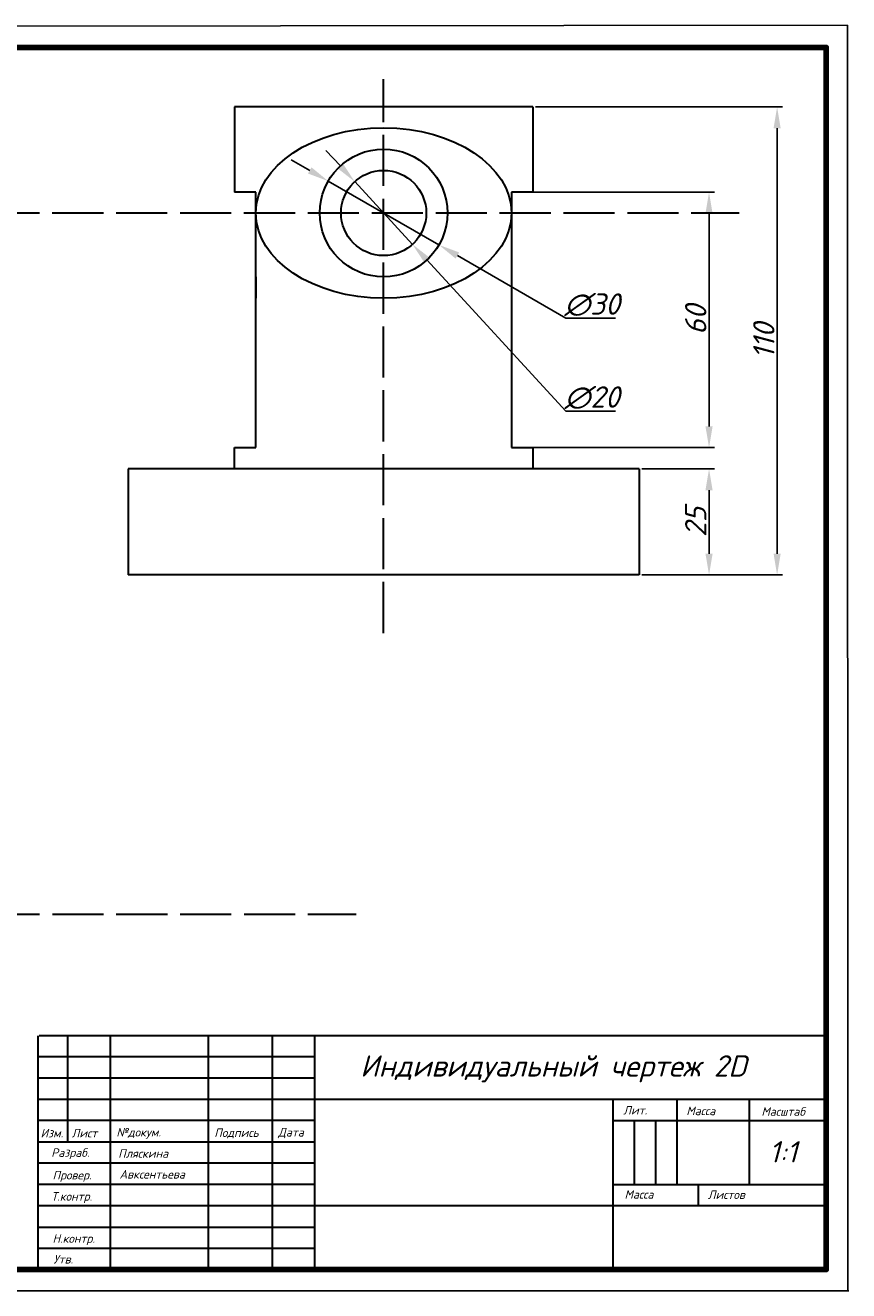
# Model space of a CAD drawing. Header units: millimetres. Extents: x 0 to 420, y 0 to 297.
# Tile 2 of 2: x 227 to 420, y 0 to 297. Entities that reach past the tile are written whole.
import ezdxf

# ---------------------------------------------------------------- set-up
doc = ezdxf.new("R2010")
doc.units = ezdxf.units.MM
doc.linetypes.add('ACAD_ISO02W100', pattern=[15, 12, -3])
for name, color, linetype in [('Вспомогат', 7, 'Continuous'), ('Рамка', 7, 'Continuous'), ('Текст', 7, 'Continuous')]:
    doc.layers.add(name, color=color, linetype=linetype)
doc.styles.get("Standard").update_dxf_attribs({"font": 'isocpeui.ttf'})
doc.dimstyles.new('ISO-25', dxfattribs={"dimtxt": 5, "dimasz": 5, "dimexe": 1.25, "dimexo": 0.625, "dimtad": 1, "dimtoh": 1, "dimdec": 0, "dimtxsty": 'Standard', "dimcen": 0, "dimadec": 0, "dimazin": 0, "dimtfac": 1, "dimtdec": 0, "dimtmove": 0, "dimatfit": 3, "dimfxl": 1, "dimarcsym": 0})

# ---------------------------------------------------------------- blocks, each defined once
blk = doc.blocks.new('*D8')
at = {"layer": 'Defpoints', "color": 0, "lineweight": 30, "transparency": 16777216}
for p in [(345.81, 278.01), (370.81, 168.11), (403.18, 168.11)]:
    blk.add_point(p, dxfattribs=at)
at = {"layer": 'Вспомогат', "color": 0, "lineweight": -2, "transparency": 16777216}
for p, q in [((346.43, 278.01), (404.43, 278.01)), ((403.18, 273.01), (403.18, 173.11)), ((371.43, 168.11), (404.43, 168.11))]:
    blk.add_line(p, q, dxfattribs=at)
at = {"layer": 'Вспомогат', "color": 0, "lineweight": 30, "transparency": 16777216}
for points in [[(402.35, 273.01), (404.01, 273.01), (403.18, 278.01)], [(402.35, 173.11), (404.01, 173.11), (403.18, 168.11)]]:
    blk.add_solid(points, dxfattribs=at)
at = {"layer": 'Вспомогат', "color": 0, "lineweight": 30, "transparency": 16777216, "insert": (400.06, 223.06), "char_height": 5, "attachment_point": 5, "rotation": 90}
blk.add_mtext('110', dxfattribs=at)
blk = doc.blocks.new('*D9')
at = {"layer": 'Defpoints', "color": 0, "lineweight": 30, "transparency": 16777216}
for p in [(340.81, 258.01), (340.81, 198.01), (387.2, 198.01)]:
    blk.add_point(p, dxfattribs=at)
at = {"layer": 'Вспомогат', "color": 0, "lineweight": -2, "transparency": 16777216}
for p, q in [((341.43, 258.01), (388.45, 258.01)), ((387.2, 253.01), (387.2, 203.01)), ((341.43, 198.01), (388.45, 198.01))]:
    blk.add_line(p, q, dxfattribs=at)
at = {"layer": 'Вспомогат', "color": 0, "lineweight": 30, "transparency": 16777216}
for points in [[(386.36, 253.01), (388.03, 253.01), (387.2, 258.01)], [(386.36, 203.01), (388.03, 203.01), (387.2, 198.01)]]:
    blk.add_solid(points, dxfattribs=at)
at = {"layer": 'Вспомогат', "color": 0, "lineweight": 30, "transparency": 16777216, "insert": (384.07, 228.01), "char_height": 5, "attachment_point": 5, "rotation": 90}
blk.add_mtext('60', dxfattribs=at)
blk = doc.blocks.new('*D10')
at = {"layer": 'Defpoints', "color": 0, "lineweight": 30, "transparency": 16777216}
for p in [(370.81, 193.01), (371.43, 168.11), (387.2, 168.11)]:
    blk.add_point(p, dxfattribs=at)
at = {"layer": 'Вспомогат', "color": 0, "lineweight": -2, "transparency": 16777216}
for p, q in [((371.43, 193.01), (388.45, 193.01)), ((387.2, 188.01), (387.2, 173.11)), ((372.06, 168.11), (388.45, 168.11))]:
    blk.add_line(p, q, dxfattribs=at)
at = {"layer": 'Вспомогат', "color": 0, "lineweight": 30, "transparency": 16777216}
for points in [[(386.36, 188.01), (388.03, 188.01), (387.2, 193.01)], [(386.36, 173.11), (388.03, 173.11), (387.2, 168.11)]]:
    blk.add_solid(points, dxfattribs=at)
at = {"layer": 'Вспомогат', "color": 0, "lineweight": 30, "transparency": 16777216, "insert": (384.07, 180.56), "char_height": 5, "attachment_point": 5, "rotation": 90}
blk.add_mtext('25', dxfattribs=at)
blk = doc.blocks.new('*D11')
at = {"layer": 'Defpoints', "color": 0, "lineweight": 30, "transparency": 16777216}
for p in [(304.03, 260.47), (317.58, 245.75)]:
    blk.add_point(p, dxfattribs=at)
at = {"layer": 'Вспомогат', "color": 0, "lineweight": -2, "transparency": 16777216}
for p, q in [((300.65, 264.15), (297.26, 267.82)), ((304.03, 260.47), (317.58, 245.75)), ((353.62, 206.61), (320.97, 242.08)), ((365.25, 206.61), (353.62, 206.61))]:
    blk.add_line(p, q, dxfattribs=at)
at = {"layer": 'Вспомогат', "color": 0, "lineweight": 30, "transparency": 16777216}
for points in [[(301.26, 264.71), (300.03, 263.58), (304.03, 260.47)], [(321.58, 242.64), (320.35, 241.51), (317.58, 245.75)]]:
    blk.add_solid(points, dxfattribs=at)
at = {"layer": 'Вспомогат', "color": 0, "lineweight": 30, "transparency": 16777216, "insert": (359.75, 209.74), "char_height": 5, "attachment_point": 5}
blk.add_mtext('∅20', dxfattribs=at)
blk = doc.blocks.new('*D12')
at = {"layer": 'Defpoints', "color": 0, "lineweight": 30, "transparency": 16777216}
for p in [(297.81, 260.6), (323.8, 245.62)]:
    blk.add_point(p, dxfattribs=at)
at = {"layer": 'Вспомогат', "color": 0, "lineweight": -2, "transparency": 16777216}
for p, q in [((293.48, 263.1), (289.14, 265.59)), ((297.81, 260.6), (323.8, 245.62)), ((353.62, 228.44), (328.14, 243.13)), ((365.25, 228.44), (353.62, 228.44))]:
    blk.add_line(p, q, dxfattribs=at)
at = {"layer": 'Вспомогат', "color": 0, "lineweight": 30, "transparency": 16777216}
for points in [[(293.89, 263.82), (293.06, 262.37), (297.81, 260.6)], [(328.55, 243.85), (327.72, 242.4), (323.8, 245.62)]]:
    blk.add_solid(points, dxfattribs=at)
at = {"layer": 'Вспомогат', "color": 0, "lineweight": 30, "transparency": 16777216, "insert": (359.75, 231.57), "char_height": 5, "attachment_point": 5}
blk.add_mtext('∅30', dxfattribs=at)

msp = doc.modelspace()

# ---------------------------------------------------------------- linework, layer by layer
at = {"layer": 'Вспомогат', "linetype": 'ACAD_ISO02W100', "lineweight": 30}
for p, q in [((310.81, 154.47), (310.81, 284.53)), ((53.03, 253.11), (394.28, 253.11)), ((38.05, 88.44), (304.37, 88.44))]:
    msp.add_line(p, q, dxfattribs=at)
at = {"layer": 'Вспомогат', "lineweight": 30}
for p, q in [((345.81, 278.01), (275.81, 278.01)), ((275.81, 278.01), (275.81, 258.01)), ((345.81, 278.01), (345.81, 258.01)), ((280.81, 258.01), (275.81, 258.01)), ((280.81, 198.01), (280.81, 258.01)), ((345.81, 258.01), (340.81, 258.01)), ((340.81, 258.01), (340.81, 198.01)), ((280.81, 238.11), (280.81, 233.11)), ((275.81, 193.01), (275.81, 198.01)), ((275.81, 198.01), (280.81, 198.01)), ((340.81, 198.01), (345.81, 198.01)), ((345.81, 198.01), (345.81, 193.01)), ((370.81, 193.01), (250.81, 193.01)), ((250.81, 193.01), (250.81, 168.11)), ((345.81, 193.01), (275.81, 193.01)), ((370.81, 193.01), (370.81, 168.11)), ((370.81, 168.11), (250.81, 168.11))]:
    msp.add_line(p, q, dxfattribs=at)
for radius in [15, 10]:
    msp.add_circle((310.81, 253.11), radius, dxfattribs=at)
msp.add_ellipse((310.81, 253.11), major_axis=(-30, 0), ratio=0.666667, dxfattribs=at)
at = {"layer": 'Рамка'}
for p, q in [((-0.01, 296.69), (419.7, 297.18)), ((419.75, 0.04), (419.72, 297.18)), ((419.98, 0.04), (0.02, 0.04))]:
    msp.add_line(p, q, dxfattribs=at)
at = {"layer": 'Рамка', "lineweight": 30}
for p, q in [((229.64, 59.9), (229.64, 5)), ((229.92, 60), (414.92, 60)), ((236.64, 59.97), (236.64, 34.9)), ((246.62, 59.97), (246.62, 5.07)), ((269.61, 59.86), (269.61, 4.97)), ((284.68, 59.9), (284.68, 5.01)), ((294.62, 60), (294.62, 5)), ((229.64, 55), (294.62, 55)), ((229.61, 50.01), (294.58, 50.01)), ((229.6, 45.01), (414.64, 45.01)), ((364.63, 45.03), (364.63, 5)), ((379.61, 44.91), (379.61, 24.87)), ((396.64, 45.01), (396.64, 24.97)), ((229.67, 40.08), (294.64, 40.08)), ((364.63, 40), (414.52, 40)), ((369.63, 39.89), (369.63, 24.99)), ((374.63, 39.98), (374.63, 24.99)), ((229.6, 34.96), (294.57, 34.96)), ((229.67, 30.03), (294.64, 30.03)), ((229.56, 25.04), (294.53, 25.04)), ((364.63, 24.98), (414.73, 24.98)), ((384.63, 24.99), (384.63, 20.1)), ((229.56, 20.05), (414.69, 20.05)), ((229.5, 14.99), (294.47, 14.99)), ((229.63, 10), (294.6, 10)), ((229.64, 5), (294.62, 5))]:
    msp.add_line(p, q, dxfattribs=at)
at = {"layer": 'Рамка', "lineweight": 200}
msp.add_lwpolyline([(20, 5), (414.7, 5), (414.7, 292), (20, 292)], close=True, dxfattribs=at)

# ---------------------------------------------------------------- texts
at = {"layer": 'Текст', "lineweight": 30}
for s, height, p in [('Лит.', 2, (367.06, 41.41)), ('Масса', 2, (381.87, 41.26)), ('Масштаб', 2, (399.49, 41.11)), ('Изм.', 2, (230.29, 36.04)), ('Лист', 2, (237.57, 36.04)), ('№докум.', 2, (248.08, 36.25)), ('Подпись', 2, (271.07, 36.14)), ('Дата', 2, (286.05, 36.25)), ('Разраб.', 2, (232.79, 31.47)), ('Пляскина', 2, (248.5, 31.26)), ('1:1', 5, (401.27, 30.16)), ('Провер.', 2, (233.1, 26.17)), ('Авксентьева', 2, (248.81, 26.37)), ('Т.контр.', 2, (232.79, 21.18)), ('Листов', 2, (386.91, 21.58)), ('Н.контр.', 2, (233.1, 11.3)), ('Утв.', 2, (233.31, 6.42))]:
    msp.add_text(s, height=height, dxfattribs=at).set_placement(p)
at = {"layer": 'Текст', "lineweight": 30, "attachment_point": 1}
for s, width, insert, char_height in [('Индивидуальный чертеж 2D', 226.001, (305.3, 55.32), 5), ('Масса', 15.6993, (367.36, 23.65), 2)]:
    msp.add_mtext_dynamic_manual_height_columns(s, width=width, gutter_width=25, heights=[0], dxfattribs=dict(at, insert=insert, char_height=char_height))

# ---------------------------------------------------------------- dimensions: what is measured, and where the dimension line sits
at = {"layer": 'Вспомогат', "lineweight": 30}
for base, p1, p2, picture, middle in [((403.18, 168.11), (345.81, 278.01), (370.81, 168.11), '*D8', (400.06, 223.06)), ((387.2, 198.01), (340.81, 258.01), (340.81, 198.01), '*D9', (384.07, 228.01)), ((387.2, 168.11), (370.81, 193.01), (371.43, 168.11), '*D10', (384.07, 180.56))]:
    dim = msp.add_linear_dim(base=base, p1=p1, p2=p2, angle=90, dimstyle='ISO-25', dxfattribs=at)
    dim.commit()
    dim.dimension.update_dxf_attribs({"geometry": picture, "text_midpoint": middle})
for p1, p2, picture, middle in [((304.03, 260.47), (317.58, 245.75), '*D11', (359.75, 206.61)), ((297.81, 260.6), (323.8, 245.62), '*D12', (359.75, 228.44))]:
    dim = msp.add_diameter_dim_2p(p1=p1, p2=p2, dimstyle='ISO-25', dxfattribs=at)
    dim.commit()
    dim.dimension.update_dxf_attribs({"geometry": picture, "text_midpoint": middle, "dimtype": 163})

doc.saveas('drawing.dxf')
